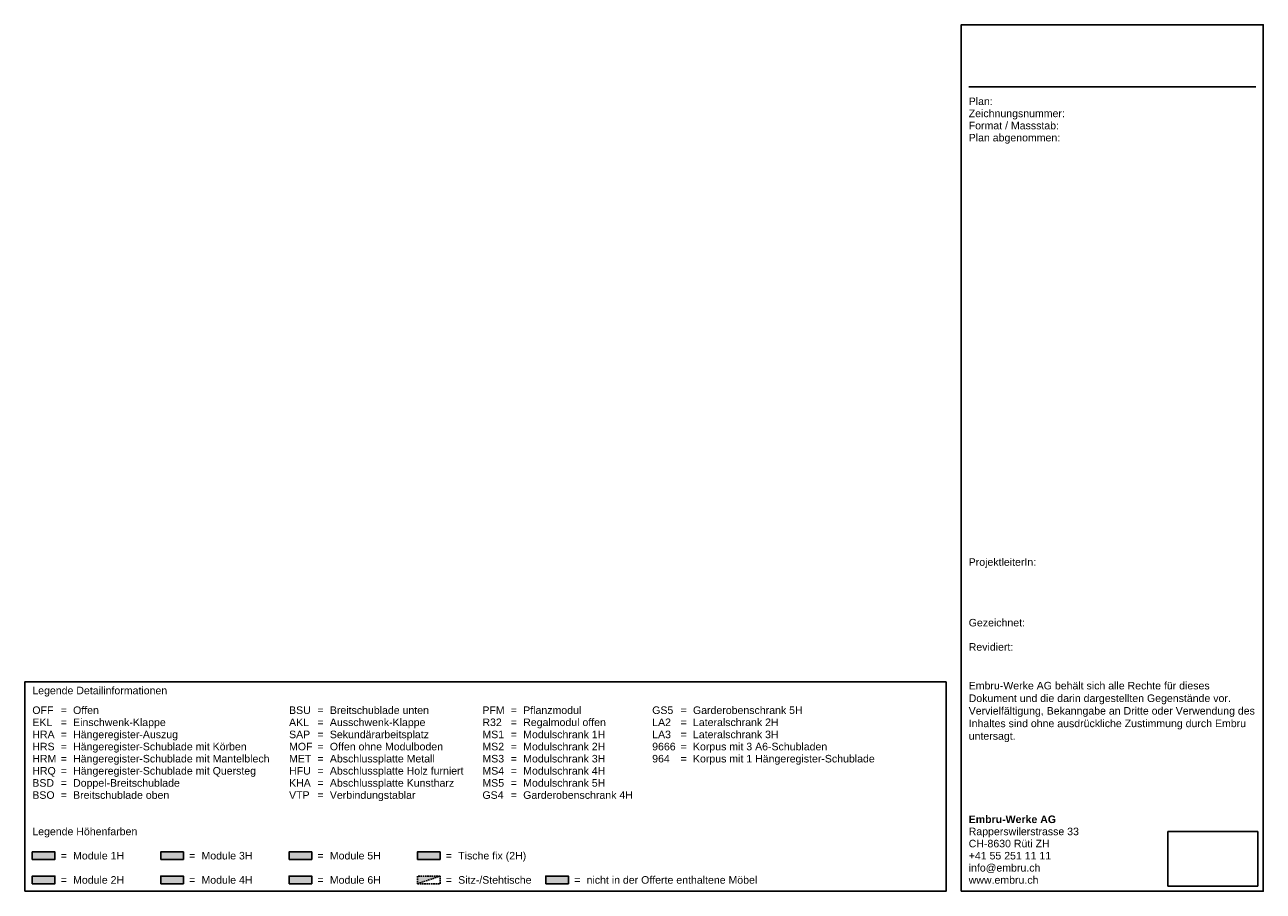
# Paper-space layout 'A3 - Querformat' of a CAD drawing. Header units: metres. Extents: x -15 to 395, y -3 to 284.
import ezdxf

# ---------------------------------------------------------------- set-up
doc = ezdxf.new("R2010")
doc.units = ezdxf.units.M
doc.header["$MEASUREMENT"] = 0
doc.linetypes.add('STRICHLINIE', pattern=[0.75, 0.5, -0.25])
for name, color, linetype in [('72_EGR_BASE_PICTURE', 7, 'Continuous'), ('LEGENDE', 7, 'Continuous'), ('LEGENDE_DETAILINFORMATIONEN', 7, 'Continuous'), ('LEGENDE_HOEHENFARBEN', 7, 'Continuous'), ('PLANKOPF', 7, 'Continuous')]:
    doc.layers.add(name, color=color, linetype=linetype)
doc.styles.add('Arial_2.5', font='arial.ttf', dxfattribs={"height": 2.5})
doc.styles.add('Arial_2.5_Fett', font='arialbd.ttf', dxfattribs={"height": 2.5})
picture_1 = doc.add_image_def('image1.jpg', size_in_pixel=(350, 216))

# ---------------------------------------------------------------- blocks, each defined once
blk = doc.blocks.new('Legende-1_STAMP')
at = {"layer": 'LEGENDE_HOEHENFARBEN', "true_color": 0xfbc683}
h = blk.add_hatch(color=31, dxfattribs=at)
h.dxf.hatch_style = 1
h.paths.add_polyline_path([(-295, 10.53), (-295, 13.03), (-302.5, 13.03), (-302.5, 10.53)])
at = {"layer": 'LEGENDE_HOEHENFARBEN', "true_color": 0xedf0bf}
h = blk.add_hatch(color=254, dxfattribs=at)
h.dxf.hatch_style = 1
h.paths.add_polyline_path([(-252.5, 10.53), (-252.5, 13.03), (-260, 13.03), (-260, 10.53)])
at = {"layer": 'LEGENDE_HOEHENFARBEN', "true_color": 0xffe39f}
h = blk.add_hatch(color=41, dxfattribs=at)
h.dxf.hatch_style = 1
h.paths.add_polyline_path([(-217.5, 13.03), (-217.5, 10.53), (-210, 10.53), (-210, 13.03)])
at = {"layer": 'LEGENDE_HOEHENFARBEN', "true_color": 0xe0dbd6}
h = blk.add_hatch(color=254, dxfattribs=at)
h.dxf.hatch_style = 1
h.paths.add_polyline_path([(-167.5, 10.53), (-167.5, 13.03), (-175, 13.03), (-175, 10.53)])
at = {"layer": 'LEGENDE_HOEHENFARBEN', "true_color": 0xfdf18e}
h = blk.add_hatch(color=51, dxfattribs=at)
h.dxf.hatch_style = 1
h.paths.add_polyline_path([(-295, 2.5), (-295, 5), (-302.5, 5), (-302.5, 2.5)])
at = {"layer": 'LEGENDE_HOEHENFARBEN', "true_color": 0xc5d7f0}
h = blk.add_hatch(color=254, dxfattribs=at)
h.dxf.hatch_style = 1
h.paths.add_polyline_path([(-260, 5), (-260, 2.5), (-252.5, 2.5), (-252.5, 5)])
at = {"layer": 'LEGENDE_HOEHENFARBEN', "true_color": 0xecd6e9}
h = blk.add_hatch(color=254, dxfattribs=at)
h.dxf.hatch_style = 1
h.paths.add_polyline_path([(-210, 2.5), (-210, 5), (-217.5, 5), (-217.5, 2.5)])
at = {"layer": 'LEGENDE_HOEHENFARBEN', "true_color": 0xe0dbd6}
h = blk.add_hatch(color=254, dxfattribs=at)
h.dxf.hatch_style = 1
h.paths.add_polyline_path([(-167.5, 5), (-175, 5), (-175, 2.5)])
at = {"layer": 'LEGENDE_HOEHENFARBEN', "true_color": 0xfffefe}
h = blk.add_hatch(color=7, dxfattribs=at)
h.dxf.hatch_style = 1
h.paths.add_polyline_path([(-125, 2.5), (-125, 5), (-132.5, 5), (-132.5, 2.5)])
at = {"layer": 'LEGENDE'}
blk.add_lwpolyline([(-305, 0), (0, 0), (0, 69.35), (-305, 69.35)], close=True, dxfattribs=at)
at = {"layer": 'LEGENDE_HOEHENFARBEN', "linetype": 'STRICHLINIE'}
blk.add_line((-175, 2.5), (-167.5, 5), dxfattribs=at)
at = {"layer": 'LEGENDE_HOEHENFARBEN'}
for points in [[(-302.5, 10.53), (-295, 10.53), (-295, 13.03), (-302.5, 13.03)], [(-260, 10.53), (-252.5, 10.53), (-252.5, 13.03), (-260, 13.03)], [(-217.5, 10.53), (-210, 10.53), (-210, 13.03), (-217.5, 13.03)], [(-175, 10.53), (-167.5, 10.53), (-167.5, 13.03), (-175, 13.03)], [(-302.5, 2.5), (-295, 2.5), (-295, 5), (-302.5, 5)], [(-260, 2.5), (-252.5, 2.5), (-252.5, 5), (-260, 5)], [(-217.5, 2.5), (-210, 2.5), (-210, 5), (-217.5, 5)], [(-132.5, 2.5), (-125, 2.5), (-125, 5), (-132.5, 5)]]:
    blk.add_lwpolyline(points, close=True, dxfattribs=at)
at = {"layer": 'LEGENDE_HOEHENFARBEN', "linetype": 'STRICHLINIE'}
blk.add_lwpolyline([(-175, 2.5), (-167.5, 2.5), (-167.5, 5), (-175, 5)], close=True, dxfattribs=at)
at = {"layer": 'LEGENDE_DETAILINFORMATIONEN', "style": 'Arial_2.5'}
for s, p in [('Legende Detailinformationen', (-302.5, 65.24)), ('OFF', (-302.5, 58.72)), ('=', (-293.1, 58.72)), ('Offen', (-289, 58.72)), ('Einschwenk-Klappe', (-289, 54.71)), ('BSU', (-217.5, 58.72)), ('=', (-208.1, 58.72)), ('Ausschwenk-Klappe', (-204, 54.71)), ('Breitschublade unten', (-204, 58.72)), ('PFM', (-153.49, 58.72)), ('=', (-144.09, 58.72)), ('Pflanzmodul', (-139.99, 58.72)), ('Regalmodul offen', (-139.99, 54.71)), ('GS5', (-97.29, 58.72)), ('=', (-87.88, 58.72)), ('Garderobenschrank 5H', (-83.79, 58.72)), ('Lateralschrank 2H', (-83.79, 54.71)), ('EKL', (-302.5, 54.71)), ('=', (-293.1, 54.71)), ('Hängeregister-Auszug', (-289, 50.69)), ('AKL', (-217.5, 54.71)), ('=', (-208.1, 54.71)), ('Sekundärarbeitsplatz', (-204, 50.69)), ('R32', (-153.49, 54.71)), ('=', (-144.09, 54.71)), ('Modulschrank 1H', (-139.99, 50.69)), ('LA2', (-97.29, 54.71)), ('=', (-87.88, 54.71)), ('Lateralschrank 3H', (-83.79, 50.69)), ('HRA', (-302.5, 50.69)), ('HRS', (-302.5, 46.68)), ('=', (-293.1, 50.69)), ('Hängeregister-Schublade mit Körben', (-289, 46.68)), ('SAP', (-217.5, 50.69)), ('MOF', (-217.5, 46.68)), ('=', (-208.1, 50.69)), ('Offen ohne Modulboden', (-204, 46.68)), ('MS1', (-153.49, 50.69)), ('MS2', (-153.49, 46.68)), ('=', (-144.09, 50.69)), ('Modulschrank 2H', (-139.99, 46.68)), ('9666', (-97.29, 46.68)), ('LA3', (-97.29, 50.69)), ('=', (-87.88, 50.69)), ('Korpus mit 3 A6-Schubladen', (-83.79, 46.68)), ('HRM', (-302.5, 42.66)), ('=', (-293.1, 46.68)), ('Hängeregister-Schublade mit Mantelblech', (-289, 42.66)), ('MET', (-217.5, 42.66)), ('=', (-208.1, 46.68)), ('Abschlussplatte Metall', (-204, 42.66)), ('MS3', (-153.49, 42.66)), ('=', (-144.09, 46.68)), ('Modulschrank 3H', (-139.99, 42.66)), ('964', (-97.29, 42.66)), ('=', (-87.88, 46.68)), ('Korpus mit 1 Hängeregister-Schublade', (-83.79, 42.66)), ('HRQ', (-302.5, 38.64)), ('=', (-293.1, 42.66)), ('Hängeregister-Schublade mit Quersteg', (-289, 38.64)), ('HFU', (-217.5, 38.64)), ('=', (-208.1, 42.66)), ('Abschlussplatte Holz furniert', (-204, 38.64)), ('MS4', (-153.49, 38.64)), ('=', (-144.09, 42.66)), ('Modulschrank 4H', (-139.99, 38.64)), ('=', (-87.88, 42.66)), ('BSD', (-302.5, 34.63)), ('=', (-293.1, 38.64)), ('Doppel-Breitschublade', (-289, 34.63)), ('KHA', (-217.5, 34.63)), ('=', (-208.1, 38.64)), ('Abschlussplatte Kunstharz', (-204, 34.63)), ('MS5', (-153.49, 34.63)), ('=', (-144.09, 38.64)), ('Modulschrank 5H', (-139.99, 34.63)), ('BSO', (-302.5, 30.61)), ('=', (-293.1, 34.63)), ('Breitschublade oben', (-289, 30.61)), ('VTP', (-217.5, 30.61)), ('=', (-208.1, 34.63)), ('Verbindungstablar', (-204, 30.61)), ('GS4', (-153.49, 30.61)), ('=', (-144.09, 34.63)), ('Garderobenschrank 4H', (-139.99, 30.61)), ('=', (-293.1, 30.61)), ('=', (-208.1, 30.61)), ('=', (-144.09, 30.61))]:
    blk.add_text(s, height=2.5, dxfattribs=at).set_placement(p)
at = {"layer": 'LEGENDE_HOEHENFARBEN', "style": 'Arial_2.5'}
for s, p in [('Legende Höhenfarben', (-302.5, 18.56)), ('=', (-293.1, 10.53)), ('Module 1H', (-289, 10.53)), ('=', (-250.6, 10.53)), ('Module 3H', (-246.5, 10.53)), ('=', (-208.1, 10.53)), ('Module 5H', (-204, 10.53)), ('=', (-165.6, 10.53)), ('Tische fix (2H)', (-161.5, 10.53)), ('=', (-293.1, 2.5)), ('Module 2H', (-289, 2.5)), ('=', (-250.6, 2.5)), ('Module 4H', (-246.5, 2.5)), ('=', (-208.1, 2.5)), ('Module 6H', (-204, 2.5)), ('=', (-165.6, 2.5)), ('Sitz-/Stehtische', (-161.5, 2.5)), ('=', (-123.1, 2.5)), ('nicht in der Offerte enthaltene Möbel', (-119, 2.5))]:
    blk.add_text(s, height=2.5, dxfattribs=at).set_placement(p)
blk = doc.blocks.new('PLANKOPF-1-1_STAMP')
at = {"layer": 'PLANKOPF'}
blk.add_line((107.5, 271.43), (202.5, 271.43), dxfattribs=at)
blk.add_lwpolyline([(105, 5), (205, 5), (205, 292), (105, 292)], close=True, dxfattribs=at)
at = {"layer": 'PLANKOPF', "style": 'Arial_2.5'}
for s, p in [('Plan:', (107.5, 265.4)), ('Zeichnungsnummer:', (107.5, 261.39)), ('Format / Massstab:', (107.5, 257.37)), ('Plan abgenommen:', (107.5, 253.36)), ('ProjektleiterIn:', (107.5, 112.79)), ('Gezeichnet:', (107.5, 92.71)), ('Revidiert:', (107.5, 84.68))]:
    blk.add_text(s, height=2.5, dxfattribs=at).set_placement(p)
at = {"layer": 'PLANKOPF', "insert": (107.5, 74.35), "char_height": 2.5, "attachment_point": 1, "style": 'Arial_2.5'}
blk.add_mtext_dynamic_manual_height_columns('\\pxql;Embru-Werke AG behält sich alle Rechte für dieses Dokument und die darin dargestellten Gegenstände vor. Vervielfältigung, Bekanngabe an Dritte oder Verwendung des Inhaltes sind ohne ausdrückliche Zustimmung durch Embru untersagt.', width=95, gutter_width=12.5, heights=[0], dxfattribs=at)
at = {"layer": 'PLANKOPF'}
for tag, p, style in [('KUNDENNAME', (107.5, 285.48), 'Arial_2.5'), ('KUNDENADRESSE', (107.5, 281.47), 'Arial_2.5'), ('KUNDENORT', (107.5, 277.45), 'Arial_2.5'), ('KUNDENTELEFON', (107.5, 273.44), 'Arial_2.5'), ('TITEL', (115.48, 265.4), 'Arial_2.5'), ('ZEICHNUNGSNUMMER', (140.26, 261.39), 'Arial_2.5'), ('MASSSTAB', (138.17, 257.37), 'Arial_2.5'), ('PLAN_ABGENOMMEN', (138.17, 253.36), 'Arial_2.5'), ('PROJEKTLEITERIN', (107.5, 108.78), 'Arial_2.5'), ('PL-TELEFON', (107.5, 104.76), 'Arial_2.5'), ('PL-MAIL', (107.5, 100.75), 'Arial_2.5'), ('GEZEICHNET', (126.34, 92.71), 'Arial_2.5'), ('REVIDIERT', (122.52, 84.68), 'Arial_2.5'), ('FIRMA', (107.5, 27.58), 'Arial_2.5_Fett'), ('STRASSE', (107.5, 23.56), 'Arial_2.5'), ('ORT', (107.5, 19.55), 'Arial_2.5'), ('TELEFON', (107.5, 15.53), 'Arial_2.5'), ('MAIL', (107.5, 11.52), 'Arial_2.5'), ('INTERNET', (107.5, 7.5), 'Arial_2.5')]:
    blk.add_attdef(tag, p, '', height=2.5, dxfattribs=dict(at, style=style))

psp = doc.layouts.new('A3 - Querformat')

# ---------------------------------------------------------------- block references
psp.add_blockref('PLANKOPF-1-1_STAMP', (190, -7.5)).add_auto_attribs({'FIRMA': 'Embru-Werke AG', 'STRASSE': 'Rapperswilerstrasse 33', 'ORT': 'CH-8630 Rüti ZH', 'TELEFON': '+41 55 251 11 11', 'MAIL': 'info@embru.ch', 'INTERNET': 'www.embru.ch'})
psp.add_blockref('Legende-1_STAMP', (290, -2.5))

# ---------------------------------------------------------------- pictures from other files: only their frames are drawn
at = {"layer": '72_EGR_BASE_PICTURE'}
image = psp.add_image(picture_1, insert=(363.41, -0.79), size_in_units=(29.82, 18.07), dxfattribs=at)

doc.saveas('drawing.dxf')
